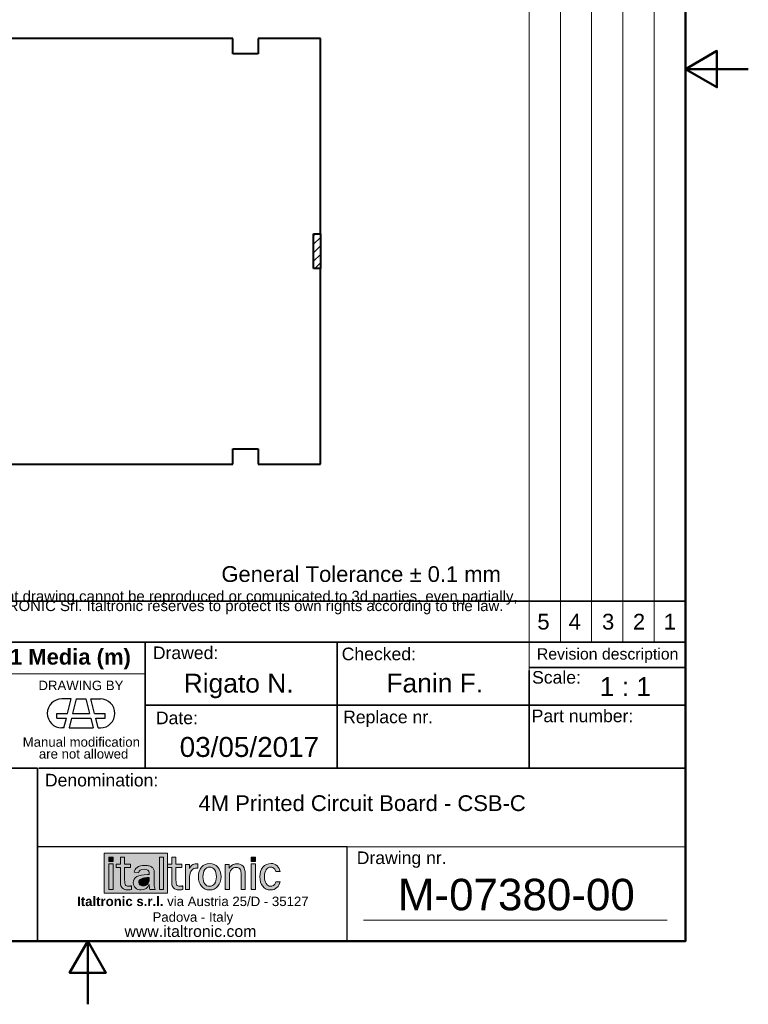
# Model space of a CAD drawing. Header units: millimetres. Extents: x 0 to 210, y 0 to 297.
# Tile 2 of 3: x 94 to 210, y 0 to 156. Entities that reach past the tile are written whole.
import ezdxf
from ezdxf.enums import TextEntityAlignment as Align

# ---------------------------------------------------------------- set-up
doc = ezdxf.new("R2010")
doc.units = ezdxf.units.MM
doc.layers.get('0').update_dxf_attribs({"lineweight": 25})
for name, color, linetype, lineweight in [('AM_0', 7, 'Continuous', 30), ('Bordo_0', 7, 'Continuous', 50), ('Geometria schizzo(ISO)', 7, 'Continuous', 35), ('Livello 1', 7, 'Continuous', 25), ('Simboli(ISO)', 7, 'Continuous', 25), ('Spigoli visibili(ISO)', 7, 'Continuous', 40), ('Tratteggio', 7, 'Continuous', 9)]:
    doc.layers.add(name, color=color, linetype=linetype, lineweight=lineweight)
doc.styles.add('Corrente-ISO', font='arial.ttf')
doc.styles.add('Gruppo1', font='arial.ttf')
doc.styles.get("Standard").update_dxf_attribs({"font": 'arial.ttf'})
doc.styles.add('Stile testo18', font='arial.ttf')
doc.styles.add('Stile testo42', font='arial.ttf')
doc.styles.add('Stile testo43', font='arial.ttf')
doc.styles.add('Stile testo76', font='arial.ttf')
doc.styles.add('Stile testo77', font='arial.ttf')
doc.styles.add('Stile testo92', font='arial.ttf')

# ---------------------------------------------------------------- blocks, each defined once
blk = doc.blocks.new('Bordi Bordo di default')
at = {"layer": 'Bordo_0', "flags": 128}
for points in [[(10, 10), (10, 287), (200, 287), (200, 10), (10, 10)], [(210, 148.5), (200, 148.5), (205, 151.39), (205, 145.61), (200, 148.5)], [(105, 0), (105, 10), (102.11, 5), (107.89, 5), (105, 10)]]:
    blk.add_lwpolyline(points, dxfattribs=at)
blk = doc.blocks.new('Cartigli Italtronic_new')
at = {"layer": 'Tratteggio', "true_color": 0x00aeef}
h = blk.add_hatch(color=140, dxfattribs=at)
edge = h.paths.add_edge_path(flags=0)
edge.add_spline(control_points=[(199.46, 18.16), (199.24, 17.6), (198.81, 17.32), (198.19, 17.32), (197.82, 17.32), (197.52, 17.43), (197.29, 17.65)], knot_values=[2, 2, 2, 2, 3, 3, 3, 4, 4, 4, 4], degree=3, periodic=0)
edge.add_spline(control_points=[(197.29, 17.65), (197.06, 17.87), (196.95, 18.14), (196.95, 18.47), (196.95, 19.33), (197.71, 19.76), (199.22, 19.76), (199.28, 19.76), (199.36, 19.76), (199.46, 19.75)], knot_values=[4, 4, 4, 4, 5, 5, 5, 6, 6, 6, 7, 7, 7, 7], degree=3, periodic=0)
edge.add_line((199.46, 19.75), (199.46, 20.04))
edge.add_spline(control_points=[(199.46, 20.04), (199.46, 20.42), (199.2, 20.62), (198.67, 20.62), (198.15, 20.62), (197.86, 20.42), (197.79, 20.04)], knot_values=[8, 8, 8, 8, 9, 9, 9, 10, 10, 10, 10], degree=3, periodic=0)
edge.add_line((197.79, 20.04), (197.07, 20.14))
edge.add_spline(control_points=[(197.07, 20.14), (197.11, 20.45), (197.27, 20.71), (197.55, 20.91)], knot_values=[11, 11, 11, 11, 12, 12, 12, 12], degree=3, periodic=0)
edge.add_spline(control_points=[(197.55, 20.91), (197.83, 21.11), (198.24, 21.21), (198.78, 21.21), (199.07, 21.21), (199.3, 21.19), (199.49, 21.14)], knot_values=[12, 12, 12, 12, 13, 13, 13, 14, 14, 14, 14], degree=3, periodic=0)
edge.add_spline(control_points=[(199.49, 21.14), (199.67, 21.09), (199.82, 21.01), (199.95, 20.89)], knot_values=[14, 14, 14, 14, 15, 15, 15, 15], degree=3, periodic=0)
edge.add_spline(control_points=[(199.95, 20.89), (200.08, 20.78), (200.16, 20.66), (200.21, 20.52)], knot_values=[15, 15, 15, 15, 16, 16, 16, 16], degree=3, periodic=0)
edge.add_spline(control_points=[(200.21, 20.52), (200.26, 20.39), (200.28, 20.16), (200.28, 19.84)], knot_values=[16, 16, 16, 16, 17, 17, 17, 17], degree=3, periodic=0)
edge.add_line((200.28, 19.84), (200.28, 18.16))
edge.add_spline(control_points=[(200.28, 18.16), (200.28, 17.91), (200.32, 17.66), (200.4, 17.4)], knot_values=[18, 18, 18, 18, 19, 19, 19, 19], degree=3, periodic=0)
edge.add_line((200.4, 17.4), (199.59, 17.4))
edge.add_spline(control_points=[(199.59, 17.4), (199.52, 17.63), (199.48, 17.88), (199.46, 18.16)], knot_values=[1, 1, 1, 1, 2, 2, 2, 2], degree=3, periodic=0)
edge = h.paths.add_edge_path(flags=0)
edge.add_spline(control_points=[(194.93, 18.15), (194.91, 18.3), (194.89, 18.55), (194.89, 18.92)], knot_values=[2, 2, 2, 2, 3, 3, 3, 3], degree=3, periodic=0)
edge.add_line((194.89, 18.92), (194.89, 20.9))
edge.add_line((194.89, 20.9), (194.21, 20.9))
edge.add_line((194.21, 20.9), (194.21, 21.41))
edge.add_line((194.21, 21.41), (194.89, 21.41))
edge.add_line((194.89, 21.41), (194.89, 22.53))
edge.add_line((194.89, 22.53), (195.57, 22.53))
edge.add_line((195.57, 22.53), (195.57, 21.41))
edge.add_line((195.57, 21.41), (196.5, 21.41))
edge.add_line((196.5, 21.41), (196.5, 20.9))
edge.add_line((196.5, 20.9), (195.57, 20.9))
edge.add_line((195.57, 20.9), (195.57, 18.91))
edge.add_spline(control_points=[(195.57, 18.91), (195.57, 18.48), (195.62, 18.2), (195.71, 18.09)], knot_values=[14, 14, 14, 14, 15, 15, 15, 15], degree=3, periodic=0)
edge.add_spline(control_points=[(195.71, 18.09), (195.79, 17.98), (195.94, 17.92), (196.19, 17.92)], knot_values=[15, 15, 15, 15, 16, 16, 16, 16], degree=3, periodic=0)
edge.add_spline(control_points=[(196.19, 17.92), (196.27, 17.92), (196.34, 17.92), (196.4, 17.93)], knot_values=[16, 16, 16, 16, 17, 17, 17, 17], degree=3, periodic=0)
edge.add_spline(control_points=[(196.4, 17.93), (196.46, 17.94), (196.52, 17.95), (196.58, 17.96)], knot_values=[17, 17, 17, 17, 18, 18, 18, 18], degree=3, periodic=0)
edge.add_line((196.58, 17.96), (196.64, 17.98))
edge.add_line((196.64, 17.98), (196.64, 17.4))
edge.add_line((196.64, 17.4), (196.6, 17.39))
edge.add_spline(control_points=[(196.6, 17.39), (196.52, 17.37), (196.43, 17.35), (196.35, 17.34)], knot_values=[21, 21, 21, 21, 22, 22, 22, 22], degree=3, periodic=0)
edge.add_spline(control_points=[(196.35, 17.34), (196.27, 17.33), (196.19, 17.32), (196.11, 17.32), (195.86, 17.32), (195.66, 17.36), (195.49, 17.44)], knot_values=[22, 22, 22, 22, 23, 23, 23, 24, 24, 24, 24], degree=3, periodic=0)
edge.add_spline(control_points=[(195.49, 17.44), (195.32, 17.52), (195.17, 17.64), (195.06, 17.81)], knot_values=[0, 0, 0, 0, 1, 1, 1, 1], degree=3, periodic=0)
edge.add_spline(control_points=[(195.06, 17.81), (195, 17.9), (194.96, 18.01), (194.93, 18.15)], knot_values=[1, 1, 1, 1, 2, 2, 2, 2], degree=3, periodic=0)
h.paths.add_polyline_path([(201.77, 17.39), (201.09, 17.39), (201.09, 22.52), (201.77, 22.52)], flags=0)
h.paths.add_polyline_path([(193.04, 21.45), (193.73, 21.45), (193.73, 17.39), (193.04, 17.39)], flags=0)
h.paths.add_polyline_path([(193.04, 22.53), (193.73, 22.53), (193.73, 21.85), (193.04, 21.85)], flags=0)
h.paths.add_polyline_path([(192.34, 23.15), (202.37, 23.15), (202.37, 16.79), (192.34, 16.79)])
at = {"layer": 'Tratteggio'}
for color, points in [(7, [(193.04, 22.53), (193.73, 22.53), (193.73, 21.85), (193.04, 21.85)]), (7, [(201.09, 17.39), (201.77, 17.39), (201.77, 22.52), (201.09, 22.52)]), (256, [(215.69, 21.85), (216.38, 21.85), (216.38, 22.53), (215.69, 22.53)]), (7, [(193.04, 21.45), (193.73, 21.45), (193.73, 17.39), (193.04, 17.39)]), (256, [(215.69, 17.39), (216.38, 17.39), (216.38, 21.45), (215.69, 21.45)])]:
    blk.add_hatch(color=color, dxfattribs=at).paths.add_polyline_path(points)
h = blk.add_hatch(color=7, dxfattribs=at)
edge = h.paths.add_edge_path()
edge.add_spline(control_points=[(194.93, 18.15), (194.91, 18.3), (194.89, 18.55), (194.89, 18.92)], knot_values=[2, 2, 2, 2, 3, 3, 3, 3], degree=3, periodic=0)
edge.add_line((194.89, 18.92), (194.89, 20.9))
edge.add_line((194.89, 20.9), (194.21, 20.9))
edge.add_line((194.21, 20.9), (194.21, 21.41))
edge.add_line((194.21, 21.41), (194.89, 21.41))
edge.add_line((194.89, 21.41), (194.89, 22.53))
edge.add_line((194.89, 22.53), (195.57, 22.53))
edge.add_line((195.57, 22.53), (195.57, 21.41))
edge.add_line((195.57, 21.41), (196.5, 21.41))
edge.add_line((196.5, 21.41), (196.5, 20.9))
edge.add_line((196.5, 20.9), (195.57, 20.9))
edge.add_line((195.57, 20.9), (195.57, 18.91))
edge.add_spline(control_points=[(195.57, 18.91), (195.57, 18.48), (195.62, 18.2), (195.71, 18.09)], knot_values=[14, 14, 14, 14, 15, 15, 15, 15], degree=3, periodic=0)
edge.add_spline(control_points=[(195.71, 18.09), (195.79, 17.98), (195.94, 17.92), (196.19, 17.92)], knot_values=[15, 15, 15, 15, 16, 16, 16, 16], degree=3, periodic=0)
edge.add_spline(control_points=[(196.19, 17.92), (196.27, 17.92), (196.34, 17.92), (196.4, 17.93)], knot_values=[16, 16, 16, 16, 17, 17, 17, 17], degree=3, periodic=0)
edge.add_spline(control_points=[(196.4, 17.93), (196.46, 17.94), (196.52, 17.95), (196.58, 17.96)], knot_values=[17, 17, 17, 17, 18, 18, 18, 18], degree=3, periodic=0)
edge.add_line((196.58, 17.96), (196.64, 17.98))
edge.add_line((196.64, 17.98), (196.64, 17.4))
edge.add_line((196.64, 17.4), (196.6, 17.39))
edge.add_spline(control_points=[(196.6, 17.39), (196.52, 17.37), (196.43, 17.35), (196.35, 17.34)], knot_values=[21, 21, 21, 21, 22, 22, 22, 22], degree=3, periodic=0)
edge.add_spline(control_points=[(196.35, 17.34), (196.27, 17.33), (196.19, 17.32), (196.11, 17.32), (195.86, 17.32), (195.66, 17.36), (195.49, 17.44)], knot_values=[22, 22, 22, 22, 23, 23, 23, 24, 24, 24, 24], degree=3, periodic=0)
edge.add_spline(control_points=[(195.49, 17.44), (195.32, 17.52), (195.17, 17.64), (195.06, 17.81)], knot_values=[0, 0, 0, 0, 1, 1, 1, 1], degree=3, periodic=0)
edge.add_spline(control_points=[(195.06, 17.81), (195, 17.9), (194.96, 18.01), (194.93, 18.15)], knot_values=[1, 1, 1, 1, 2, 2, 2, 2], degree=3, periodic=0)
h = blk.add_hatch(color=256, dxfattribs=at)
edge = h.paths.add_edge_path()
edge.add_spline(control_points=[(203.09, 18.15), (203.06, 18.3), (203.05, 18.55), (203.05, 18.92)], knot_values=[2, 2, 2, 2, 3, 3, 3, 3], degree=3, periodic=0)
edge.add_line((203.05, 18.92), (203.05, 20.9))
edge.add_line((203.05, 20.9), (202.37, 20.9))
edge.add_line((202.37, 20.9), (202.37, 21.41))
edge.add_line((202.37, 21.41), (203.05, 21.41))
edge.add_line((203.05, 21.41), (203.05, 22.53))
edge.add_line((203.05, 22.53), (203.73, 22.53))
edge.add_line((203.73, 22.53), (203.73, 21.41))
edge.add_line((203.73, 21.41), (204.66, 21.41))
edge.add_line((204.66, 21.41), (204.66, 20.9))
edge.add_line((204.66, 20.9), (203.73, 20.9))
edge.add_line((203.73, 20.9), (203.73, 18.91))
edge.add_spline(control_points=[(203.73, 18.91), (203.73, 18.48), (203.78, 18.2), (203.86, 18.09)], knot_values=[14, 14, 14, 14, 15, 15, 15, 15], degree=3, periodic=0)
edge.add_spline(control_points=[(203.86, 18.09), (203.95, 17.98), (204.1, 17.92), (204.35, 17.92)], knot_values=[15, 15, 15, 15, 16, 16, 16, 16], degree=3, periodic=0)
edge.add_spline(control_points=[(204.35, 17.92), (204.43, 17.92), (204.5, 17.92), (204.56, 17.93)], knot_values=[16, 16, 16, 16, 17, 17, 17, 17], degree=3, periodic=0)
edge.add_spline(control_points=[(204.56, 17.93), (204.62, 17.94), (204.68, 17.95), (204.74, 17.96)], knot_values=[17, 17, 17, 17, 18, 18, 18, 18], degree=3, periodic=0)
edge.add_line((204.74, 17.96), (204.8, 17.98))
edge.add_line((204.8, 17.98), (204.8, 17.4))
edge.add_line((204.8, 17.4), (204.76, 17.39))
edge.add_spline(control_points=[(204.76, 17.39), (204.67, 17.37), (204.59, 17.35), (204.51, 17.34)], knot_values=[21, 21, 21, 21, 22, 22, 22, 22], degree=3, periodic=0)
edge.add_spline(control_points=[(204.51, 17.34), (204.42, 17.33), (204.34, 17.32), (204.26, 17.32), (204.02, 17.32), (203.81, 17.36), (203.64, 17.44)], knot_values=[22, 22, 22, 22, 23, 23, 23, 24, 24, 24, 24], degree=3, periodic=0)
edge.add_spline(control_points=[(203.64, 17.44), (203.47, 17.52), (203.33, 17.64), (203.22, 17.81)], knot_values=[0, 0, 0, 0, 1, 1, 1, 1], degree=3, periodic=0)
edge.add_spline(control_points=[(203.22, 17.81), (203.16, 17.9), (203.11, 18.01), (203.09, 18.15)], knot_values=[1, 1, 1, 1, 2, 2, 2, 2], degree=3, periodic=0)
h = blk.add_hatch(color=7, dxfattribs=at)
edge = h.paths.add_edge_path(flags=0)
edge.add_spline(control_points=[(197.99, 18.12), (197.88, 18.23), (197.82, 18.37), (197.82, 18.52), (197.82, 19.04), (198.37, 19.3), (199.46, 19.3)], knot_values=[-2, -2, -2, -2, -1, -1, -1, 0, 0, 0, 0], degree=3, periodic=0)
edge.add_line((199.46, 19.3), (199.46, 18.96))
edge.add_spline(control_points=[(199.46, 18.96), (199.46, 18.7), (199.38, 18.47), (199.21, 18.26)], knot_values=[-5, -5, -5, -5, -4, -4, -4, -4], degree=3, periodic=0)
edge.add_spline(control_points=[(199.21, 18.26), (199.05, 18.06), (198.81, 17.96), (198.48, 17.96), (198.26, 17.96), (198.1, 18.02), (197.99, 18.12)], knot_values=[-4, -4, -4, -4, -3, -3, -3, -2, -2, -2, -2], degree=3, periodic=0)
edge = h.paths.add_edge_path()
edge.add_spline(control_points=[(199.46, 18.16), (199.24, 17.6), (198.81, 17.32), (198.19, 17.32), (197.82, 17.32), (197.52, 17.43), (197.29, 17.65)], knot_values=[2, 2, 2, 2, 3, 3, 3, 4, 4, 4, 4], degree=3, periodic=0)
edge.add_spline(control_points=[(197.29, 17.65), (197.06, 17.87), (196.95, 18.14), (196.95, 18.47), (196.95, 19.33), (197.71, 19.76), (199.22, 19.76), (199.28, 19.76), (199.36, 19.76), (199.46, 19.75)], knot_values=[4, 4, 4, 4, 5, 5, 5, 6, 6, 6, 7, 7, 7, 7], degree=3, periodic=0)
edge.add_line((199.46, 19.75), (199.46, 20.04))
edge.add_spline(control_points=[(199.46, 20.04), (199.46, 20.42), (199.2, 20.62), (198.67, 20.62), (198.15, 20.62), (197.86, 20.42), (197.79, 20.04)], knot_values=[8, 8, 8, 8, 9, 9, 9, 10, 10, 10, 10], degree=3, periodic=0)
edge.add_line((197.79, 20.04), (197.07, 20.14))
edge.add_spline(control_points=[(197.07, 20.14), (197.11, 20.45), (197.27, 20.71), (197.55, 20.91)], knot_values=[11, 11, 11, 11, 12, 12, 12, 12], degree=3, periodic=0)
edge.add_spline(control_points=[(197.55, 20.91), (197.83, 21.11), (198.24, 21.21), (198.78, 21.21), (199.07, 21.21), (199.3, 21.19), (199.49, 21.14)], knot_values=[12, 12, 12, 12, 13, 13, 13, 14, 14, 14, 14], degree=3, periodic=0)
edge.add_spline(control_points=[(199.49, 21.14), (199.67, 21.09), (199.82, 21.01), (199.95, 20.89)], knot_values=[14, 14, 14, 14, 15, 15, 15, 15], degree=3, periodic=0)
edge.add_spline(control_points=[(199.95, 20.89), (200.08, 20.78), (200.16, 20.66), (200.21, 20.52)], knot_values=[15, 15, 15, 15, 16, 16, 16, 16], degree=3, periodic=0)
edge.add_spline(control_points=[(200.21, 20.52), (200.26, 20.39), (200.28, 20.16), (200.28, 19.84)], knot_values=[16, 16, 16, 16, 17, 17, 17, 17], degree=3, periodic=0)
edge.add_line((200.28, 19.84), (200.28, 18.16))
edge.add_spline(control_points=[(200.28, 18.16), (200.28, 17.91), (200.32, 17.66), (200.4, 17.4)], knot_values=[18, 18, 18, 18, 19, 19, 19, 19], degree=3, periodic=0)
edge.add_line((200.4, 17.4), (199.59, 17.4))
edge.add_spline(control_points=[(199.59, 17.4), (199.52, 17.63), (199.48, 17.88), (199.46, 18.16)], knot_values=[1, 1, 1, 1, 2, 2, 2, 2], degree=3, periodic=0)
h = blk.add_hatch(color=256, dxfattribs=at)
edge = h.paths.add_edge_path()
edge.add_line((205.22, 17.4), (205.9, 17.4))
edge.add_line((205.9, 17.4), (205.9, 19.4))
edge.add_spline(control_points=[(205.9, 19.4), (205.9, 19.84), (206.01, 20.18), (206.22, 20.43)], knot_values=[17, 17, 17, 17, 18, 18, 18, 18], degree=3, periodic=0)
edge.add_spline(control_points=[(206.22, 20.43), (206.43, 20.68), (206.71, 20.8), (207.08, 20.8)], knot_values=[16, 16, 16, 16, 17, 17, 17, 17], degree=3, periodic=0)
edge.add_line((207.08, 20.8), (207.22, 20.8))
edge.add_line((207.22, 20.8), (207.22, 21.48))
edge.add_line((207.22, 21.48), (207.17, 21.48))
edge.add_spline(control_points=[(207.17, 21.48), (207.17, 21.48), (207.17, 21.48), (207.16, 21.48)], knot_values=[11, 11, 11, 11, 12, 12, 12, 12], degree=3, periodic=0)
edge.add_spline(control_points=[(207.16, 21.48), (207.07, 21.49), (207.01, 21.49), (206.96, 21.49)], knot_values=[10, 10, 10, 10, 11, 11, 11, 11], degree=3, periodic=0)
edge.add_spline(control_points=[(206.96, 21.49), (206.68, 21.49), (206.44, 21.41), (206.25, 21.24)], knot_values=[9, 9, 9, 9, 10, 10, 10, 10], degree=3, periodic=0)
edge.add_spline(control_points=[(206.25, 21.24), (206.1, 21.11), (205.97, 20.93), (205.87, 20.71)], knot_values=[8, 8, 8, 8, 9, 9, 9, 9], degree=3, periodic=0)
edge.add_line((205.87, 20.71), (205.87, 21.38))
edge.add_line((205.87, 21.38), (205.22, 21.38))
edge.add_line((205.22, 21.38), (205.22, 17.4))
h = blk.add_hatch(color=256, dxfattribs=at)
edge = h.paths.add_edge_path(flags=0)
edge.add_spline(control_points=[(209.86, 18.31), (210.06, 18.58), (210.16, 18.95), (210.16, 19.42), (210.16, 19.9), (210.06, 20.27), (209.87, 20.54), (209.67, 20.81), (209.41, 20.94), (209.08, 20.94), (208.75, 20.94), (208.49, 20.81), (208.3, 20.54), (208.11, 20.27), (208.01, 19.9), (208.01, 19.42), (208.01, 18.94), (208.11, 18.57), (208.31, 18.3), (208.5, 18.03), (208.75, 17.9), (209.08, 17.9), (209.41, 17.9), (209.67, 18.04), (209.86, 18.31)], knot_values=[0, 0, 0, 0, 1, 1, 1, 2, 2, 2, 3, 3, 3, 4, 4, 4, 5, 5, 5, 6, 6, 6, 7, 7, 7, 8, 8, 8, 8], degree=3, periodic=0)
edge = h.paths.add_edge_path()
edge.add_spline(control_points=[(207.78, 20.94), (207.45, 20.56), (207.29, 20.05), (207.29, 19.42)], knot_values=[2, 2, 2, 2, 3, 3, 3, 3], degree=3, periodic=0)
edge.add_spline(control_points=[(207.29, 19.42), (207.29, 18.8), (207.45, 18.29), (207.78, 17.9)], knot_values=[3, 3, 3, 3, 4, 4, 4, 4], degree=3, periodic=0)
edge.add_spline(control_points=[(207.78, 17.9), (208.11, 17.52), (208.55, 17.32), (209.08, 17.32)], knot_values=[4, 4, 4, 4, 5, 5, 5, 5], degree=3, periodic=0)
edge.add_line((209.08, 17.32), (209.09, 17.32))
edge.add_spline(control_points=[(209.09, 17.32), (209.62, 17.32), (210.06, 17.52), (210.4, 17.9)], knot_values=[6, 6, 6, 6, 7, 7, 7, 7], degree=3, periodic=0)
edge.add_spline(control_points=[(210.4, 17.9), (210.73, 18.29), (210.89, 18.8), (210.89, 19.42)], knot_values=[7, 7, 7, 7, 8, 8, 8, 8], degree=3, periodic=0)
edge.add_spline(control_points=[(210.89, 19.42), (210.89, 20.05), (210.73, 20.56), (210.4, 20.94)], knot_values=[8, 8, 8, 8, 9, 9, 9, 9], degree=3, periodic=0)
edge.add_spline(control_points=[(210.4, 20.94), (210.07, 21.33), (209.62, 21.52), (209.08, 21.52)], knot_values=[0, 0, 0, 0, 1, 1, 1, 1], degree=3, periodic=0)
edge.add_spline(control_points=[(209.08, 21.52), (208.55, 21.52), (208.11, 21.32), (207.78, 20.94)], knot_values=[1, 1, 1, 1, 2, 2, 2, 2], degree=3, periodic=0)
h = blk.add_hatch(color=256, dxfattribs=at)
edge = h.paths.add_edge_path()
edge.add_line((214.07, 19.96), (214.07, 17.4))
edge.add_line((214.07, 17.4), (214.73, 17.4))
edge.add_line((214.73, 17.4), (214.73, 19.91))
edge.add_spline(control_points=[(214.73, 19.91), (214.73, 20.42), (214.62, 20.81), (214.4, 21.08)], knot_values=[18, 18, 18, 18, 19, 19, 19, 19], degree=3, periodic=0)
edge.add_spline(control_points=[(214.4, 21.08), (214.17, 21.35), (213.84, 21.49), (213.42, 21.49)], knot_values=[17, 17, 17, 17, 18, 18, 18, 18], degree=3, periodic=0)
edge.add_spline(control_points=[(213.42, 21.49), (213.14, 21.49), (212.89, 21.42), (212.68, 21.28)], knot_values=[16, 16, 16, 16, 17, 17, 17, 17], degree=3, periodic=0)
edge.add_spline(control_points=[(212.68, 21.28), (212.5, 21.16), (212.34, 21), (212.2, 20.78)], knot_values=[15, 15, 15, 15, 16, 16, 16, 16], degree=3, periodic=0)
edge.add_line((212.2, 20.78), (212.2, 21.38))
edge.add_line((212.2, 21.38), (211.57, 21.38))
edge.add_line((211.57, 21.38), (211.57, 17.4))
edge.add_line((211.57, 17.4), (212.24, 17.4))
edge.add_line((212.24, 17.4), (212.24, 19.6))
edge.add_spline(control_points=[(212.24, 19.6), (212.24, 19.98), (212.34, 20.29), (212.55, 20.54)], knot_values=[4, 4, 4, 4, 5, 5, 5, 5], degree=3, periodic=0)
edge.add_spline(control_points=[(212.55, 20.54), (212.76, 20.79), (213.01, 20.91), (213.32, 20.91)], knot_values=[3, 3, 3, 3, 4, 4, 4, 4], degree=3, periodic=0)
edge.add_spline(control_points=[(213.32, 20.91), (213.56, 20.91), (213.74, 20.83), (213.87, 20.66)], knot_values=[2, 2, 2, 2, 3, 3, 3, 3], degree=3, periodic=0)
edge.add_spline(control_points=[(213.87, 20.66), (214.01, 20.5), (214.07, 20.27), (214.07, 19.96)], knot_values=[1, 1, 1, 1, 2, 2, 2, 2], degree=3, periodic=0)
h = blk.add_hatch(color=256, dxfattribs=at)
edge = h.paths.add_edge_path()
edge.add_spline(control_points=[(219.36, 18.15), (219.2, 18), (219.01, 17.92), (218.78, 17.92)], knot_values=[1, 1, 1, 1, 2, 2, 2, 2], degree=3, periodic=0)
edge.add_spline(control_points=[(218.78, 17.92), (218.48, 17.92), (218.25, 18.05), (218.06, 18.32)], knot_values=[2, 2, 2, 2, 3, 3, 3, 3], degree=3, periodic=0)
edge.add_spline(control_points=[(218.06, 18.32), (217.88, 18.59), (217.78, 18.95), (217.78, 19.42), (217.78, 19.89), (217.88, 20.26), (218.07, 20.53)], knot_values=[3, 3, 3, 3, 4, 4, 4, 5, 5, 5, 5], degree=3, periodic=0)
edge.add_spline(control_points=[(218.07, 20.53), (218.26, 20.81), (218.5, 20.94), (218.8, 20.94)], knot_values=[5, 5, 5, 5, 6, 6, 6, 6], degree=3, periodic=0)
edge.add_spline(control_points=[(218.8, 20.94), (219.02, 20.94), (219.21, 20.86), (219.37, 20.69)], knot_values=[6, 6, 6, 6, 7, 7, 7, 7], degree=3, periodic=0)
edge.add_spline(control_points=[(219.37, 20.69), (219.48, 20.57), (219.56, 20.42), (219.61, 20.24)], knot_values=[7, 7, 7, 7, 8, 8, 8, 8], degree=3, periodic=0)
edge.add_line((219.61, 20.24), (220.28, 20.24))
edge.add_spline(control_points=[(220.28, 20.24), (220.2, 20.61), (220.05, 20.91), (219.83, 21.14)], knot_values=[9, 9, 9, 9, 10, 10, 10, 10], degree=3, periodic=0)
edge.add_spline(control_points=[(219.83, 21.14), (219.57, 21.39), (219.24, 21.52), (218.85, 21.52)], knot_values=[10, 10, 10, 10, 11, 11, 11, 11], degree=3, periodic=0)
edge.add_spline(control_points=[(218.85, 21.52), (218.32, 21.52), (217.88, 21.32), (217.55, 20.94)], knot_values=[11, 11, 11, 11, 12, 12, 12, 12], degree=3, periodic=0)
edge.add_spline(control_points=[(217.55, 20.94), (217.22, 20.56), (217.06, 20.05), (217.06, 19.42)], knot_values=[12, 12, 12, 12, 13, 13, 13, 13], degree=3, periodic=0)
edge.add_spline(control_points=[(217.06, 19.42), (217.06, 18.79), (217.21, 18.28), (217.52, 17.9)], knot_values=[13, 13, 13, 13, 14, 14, 14, 14], degree=3, periodic=0)
edge.add_spline(control_points=[(217.52, 17.9), (217.83, 17.52), (218.25, 17.32), (218.76, 17.32)], knot_values=[14, 14, 14, 14, 15, 15, 15, 15], degree=3, periodic=0)
edge.add_line((218.76, 17.32), (218.76, 17.32))
edge.add_spline(control_points=[(218.76, 17.32), (219.17, 17.32), (219.51, 17.45), (219.78, 17.69)], knot_values=[16, 16, 16, 16, 17, 17, 17, 17], degree=3, periodic=0)
edge.add_spline(control_points=[(219.78, 17.69), (220.03, 17.91), (220.19, 18.22), (220.28, 18.6)], knot_values=[17, 17, 17, 17, 18, 18, 18, 18], degree=3, periodic=0)
edge.add_line((220.28, 18.6), (219.62, 18.6))
edge.add_spline(control_points=[(219.62, 18.6), (219.56, 18.42), (219.47, 18.27), (219.36, 18.15)], knot_values=[0, 0, 0, 0, 1, 1, 1, 1], degree=3, periodic=0)
at = {"layer": 'Tratteggio', "true_color": 0x00aeef}
h = blk.add_hatch(color=140, dxfattribs=at)
edge = h.paths.add_edge_path()
edge.add_spline(control_points=[(197.99, 18.12), (198.1, 18.02), (198.26, 17.96), (198.48, 17.96), (198.81, 17.96), (199.05, 18.06), (199.21, 18.26)], knot_values=[2, 2, 2, 2, 3, 3, 3, 4, 4, 4, 4], degree=3, periodic=0)
edge.add_spline(control_points=[(199.21, 18.26), (199.38, 18.47), (199.46, 18.7), (199.46, 18.96)], knot_values=[4, 4, 4, 4, 5, 5, 5, 5], degree=3, periodic=0)
edge.add_line((199.46, 18.96), (199.46, 19.3))
edge.add_spline(control_points=[(199.46, 19.3), (198.37, 19.3), (197.82, 19.04), (197.82, 18.52), (197.82, 18.37), (197.88, 18.23), (197.99, 18.12)], knot_values=[0, 0, 0, 0, 1, 1, 1, 2, 2, 2, 2], degree=3, periodic=0)
for p, q in [((181.7, 9.16), (181.7, 24.16)), ((230.94, 24.16), (181.7, 24.16)), ((230.94, 9.16), (230.94, 24.16)), ((181.7, 9.16), (230.94, 9.16))]:
    blk.add_line(p, q)
at = {"layer": 'AM_0', "lineweight": 15}
for p, q in [((259.86, 57.39), (259.86, 286.16)), ((264.83, 56.66), (264.83, 286.16)), ((269.8, 56.66), (269.8, 286.16)), ((274.76, 56.66), (274.76, 286.16)), ((279.73, 56.66), (279.73, 286.16)), ((284.7, 286.16), (284.7, 9.16)), ((259.86, 52.16), (259.86, 65.96)), ((181.7, 24.16), (284.7, 24.16)), ((230.95, 9.16), (230.95, 24.16)), ((233.55, 12.53), (281.8, 12.53)), ((284.6, 9.16), (135.2, 9.16))]:
    blk.add_line(p, q, dxfattribs=at)
at = {"layer": 'AM_0', "linetype": 'Continuous', "lineweight": 30}
for p, q in [((187.09, 47.66), (185.57, 47.66)), ((186.51, 45.36), (187.09, 47.66)), ((187.88, 47.66), (187.3, 45.36)), ((187.88, 47.66), (189.41, 47.66)), ((189.41, 47.66), (189.99, 45.36)), ((190.21, 47.66), (191.72, 47.66)), ((190.78, 45.36), (190.21, 47.66)), ((184.81, 45.36), (186.51, 45.36)), ((184.81, 44.59), (184.81, 45.36)), ((187.3, 45.36), (189.99, 45.36)), ((190.78, 45.36), (192.49, 45.36)), ((192.49, 44.59), (192.49, 45.36)), ((184.81, 44.59), (186.32, 44.59)), ((185.93, 43.06), (186.32, 44.59)), ((187.11, 44.59), (186.73, 43.06)), ((187.11, 44.59), (190.18, 44.59)), ((190.18, 44.59), (190.57, 43.06)), ((191.36, 43.06), (190.97, 44.59)), ((190.97, 44.59), (192.49, 44.59)), ((185.93, 43.06), (185.57, 43.06)), ((186.73, 43.06), (190.57, 43.06)), ((191.36, 43.06), (191.72, 43.06))]:
    blk.add_line(p, q, dxfattribs=at)
for centre, start, end in [((185.57, 45.36), 90, 270), ((191.72, 45.36), 270, 90)]:
    blk.add_arc(centre, 2.3, start, end, dxfattribs=at)
at = {"layer": 'Geometria schizzo(ISO)'}
for p, q in [((135.2, 63.16), (259.86, 63.16)), ((259.86, 63.16), (284.7, 63.16)), ((198.86, 56.66), (135.2, 56.66)), ((198.86, 51.66), (198.86, 56.66)), ((198.86, 56.66), (259.86, 56.66)), ((229.36, 56.66), (229.36, 46.66)), ((259.86, 56.66), (284.7, 56.66)), ((198.86, 51.66), (198.86, 36.66)), ((259.86, 52.66), (284.7, 52.66)), ((259.86, 52.16), (259.86, 45.66)), ((198.86, 46.66), (284.7, 46.66)), ((229.36, 46.66), (229.36, 36.66)), ((259.86, 45.66), (259.86, 36.66)), ((166.7, 36.66), (181.7, 36.66)), ((181.7, 36.66), (181.7, 9.16)), ((181.95, 36.66), (284.7, 36.66))]:
    blk.add_line(p, q, dxfattribs=at)
at = {"layer": 'Geometria schizzo(ISO)', "lineweight": 15}
blk.add_line((135.2, 51.66), (198.86, 51.66), dxfattribs=at)
at = {"layer": 'Livello 1', "lineweight": 5}
for p, q in [((192.34, 16.79), (192.34, 23.15)), ((192.34, 23.15), (202.37, 23.15)), ((193.04, 21.85), (193.04, 22.53)), ((193.04, 22.53), (193.73, 22.53)), ((193.73, 22.53), (193.73, 21.85)), ((194.89, 21.41), (194.89, 22.53)), ((194.89, 22.53), (195.57, 22.53)), ((195.57, 22.53), (195.57, 21.41)), ((201.09, 17.39), (201.09, 22.52)), ((201.09, 22.52), (201.77, 22.52)), ((201.77, 22.52), (201.77, 17.39)), ((202.37, 23.15), (202.37, 16.79)), ((203.05, 21.41), (203.05, 22.53)), ((203.05, 22.53), (203.73, 22.53)), ((203.73, 22.53), (203.73, 21.41)), ((215.69, 21.85), (215.69, 22.53)), ((215.69, 22.53), (216.38, 22.53)), ((215.74, 21.85), (215.74, 21.9)), ((215.74, 21.9), (215.79, 21.9)), ((215.79, 21.9), (215.74, 21.9)), ((215.74, 21.9), (215.74, 21.85)), ((216.38, 22.53), (216.38, 21.85)), ((193.09, 21.85), (193.04, 21.85)), ((193.04, 17.39), (193.04, 21.45)), ((193.04, 21.45), (193.73, 21.45)), ((193.73, 21.85), (193.09, 21.85)), ((193.73, 21.45), (193.73, 17.39)), ((194.21, 20.9), (194.21, 21.41)), ((194.21, 21.41), (194.89, 21.41)), ((194.89, 20.9), (194.21, 20.9)), ((194.89, 18.92), (194.89, 20.9)), ((195.57, 21.41), (196.5, 21.41)), ((196.5, 20.9), (195.57, 20.9)), ((195.57, 20.9), (195.57, 18.91)), ((196.5, 21.41), (196.5, 20.9)), ((202.37, 20.9), (202.37, 21.41)), ((202.37, 21.41), (203.05, 21.41)), ((203.05, 20.9), (202.37, 20.9)), ((203.05, 18.92), (203.05, 20.9)), ((203.73, 21.41), (204.66, 21.41)), ((204.66, 20.9), (203.73, 20.9)), ((203.73, 20.9), (203.73, 18.91)), ((204.66, 21.41), (204.66, 20.9)), ((205.22, 17.4), (205.22, 21.38)), ((205.22, 21.38), (205.87, 21.38)), ((205.87, 21.38), (205.87, 20.71)), ((207.17, 20.8), (207.08, 20.8)), ((207.17, 21.48), (207.22, 21.48)), ((207.22, 20.8), (207.17, 20.8)), ((207.22, 21.48), (207.22, 20.8)), ((211.57, 17.4), (211.57, 21.38)), ((211.57, 21.38), (212.2, 21.38)), ((212.2, 21.38), (212.2, 20.78)), ((215.74, 21.85), (215.69, 21.85)), ((215.69, 17.39), (215.69, 21.45)), ((215.69, 21.45), (216.38, 21.45)), ((216.38, 21.85), (215.74, 21.85)), ((216.38, 21.45), (216.38, 17.39)), ((197.79, 20.04), (197.07, 20.14)), ((199.46, 19.75), (199.46, 20.04)), ((199.46, 18.96), (199.46, 19.3)), ((200.28, 19.84), (200.28, 18.16)), ((205.9, 19.4), (205.9, 17.4)), ((212.24, 19.6), (212.24, 17.4)), ((214.07, 17.4), (214.07, 19.96)), ((214.73, 19.91), (214.73, 17.4)), ((219.61, 20.24), (220.28, 20.24)), ((193.09, 17.39), (193.04, 17.39)), ((193.73, 17.39), (193.09, 17.39)), ((196.58, 17.96), (196.64, 17.98)), ((196.64, 17.4), (196.6, 17.39)), ((196.64, 17.98), (196.64, 17.4)), ((200.4, 17.4), (199.59, 17.4)), ((201.14, 17.39), (201.09, 17.39)), ((201.14, 17.39), (201.14, 17.45)), ((201.14, 17.45), (201.18, 17.45)), ((201.18, 17.45), (201.14, 17.45)), ((201.14, 17.45), (201.14, 17.39)), ((201.77, 17.39), (201.14, 17.39)), ((204.74, 17.96), (204.8, 17.98)), ((204.8, 17.4), (204.76, 17.39)), ((204.8, 17.98), (204.8, 17.4)), ((205.26, 17.4), (205.22, 17.4)), ((205.26, 17.4), (205.26, 17.45)), ((205.26, 17.45), (205.31, 17.45)), ((205.31, 17.45), (205.26, 17.45)), ((205.26, 17.45), (205.26, 17.4)), ((205.9, 17.4), (205.26, 17.4)), ((209.08, 17.32), (209.09, 17.32)), ((211.62, 17.4), (211.57, 17.4)), ((211.62, 17.4), (211.62, 17.45)), ((211.62, 17.45), (211.67, 17.45)), ((211.67, 17.45), (211.62, 17.45)), ((211.62, 17.45), (211.62, 17.4)), ((212.24, 17.4), (211.62, 17.4)), ((214.73, 17.4), (214.07, 17.4)), ((215.74, 17.39), (215.69, 17.39)), ((215.74, 17.39), (215.74, 17.44)), ((215.74, 17.44), (215.79, 17.44)), ((215.79, 17.44), (215.74, 17.44)), ((215.74, 17.44), (215.74, 17.39)), ((216.38, 17.39), (215.74, 17.39)), ((218.76, 17.32), (218.76, 17.32)), ((220.28, 18.6), (219.62, 18.6)), ((202.37, 16.79), (192.34, 16.79))]:
    blk.add_line(p, q, dxfattribs=at)
for points in [[(197.07, 20.14), (197.11, 20.45), (197.27, 20.71), (197.55, 20.91)], [(199.49, 21.14), (199.67, 21.09), (199.82, 21.01), (199.95, 20.89)], [(199.95, 20.89), (200.08, 20.78), (200.16, 20.66), (200.21, 20.52)], [(200.21, 20.52), (200.26, 20.39), (200.28, 20.16), (200.28, 19.84)], [(205.87, 20.71), (205.97, 20.93), (206.1, 21.11), (206.25, 21.24)], [(206.22, 20.43), (206.01, 20.18), (205.9, 19.84), (205.9, 19.4)], [(207.08, 20.8), (206.71, 20.8), (206.43, 20.68), (206.22, 20.43)], [(206.25, 21.24), (206.44, 21.41), (206.68, 21.49), (206.96, 21.49)], [(206.96, 21.49), (207.01, 21.49), (207.07, 21.49), (207.16, 21.48)], [(207.16, 21.48), (207.17, 21.48), (207.17, 21.48), (207.17, 21.48)], [(207.78, 20.94), (207.45, 20.56), (207.29, 20.05), (207.29, 19.42)], [(209.08, 21.52), (208.55, 21.52), (208.11, 21.32), (207.78, 20.94)], [(210.4, 20.94), (210.07, 21.33), (209.62, 21.52), (209.08, 21.52)], [(210.89, 19.42), (210.89, 20.05), (210.73, 20.56), (210.4, 20.94)], [(212.2, 20.78), (212.34, 21), (212.5, 21.16), (212.68, 21.28)], [(212.55, 20.54), (212.34, 20.29), (212.24, 19.98), (212.24, 19.6)], [(213.32, 20.91), (213.01, 20.91), (212.76, 20.79), (212.55, 20.54)], [(212.68, 21.28), (212.89, 21.42), (213.14, 21.49), (213.42, 21.49)], [(213.87, 20.66), (213.74, 20.83), (213.56, 20.91), (213.32, 20.91)], [(213.42, 21.49), (213.84, 21.49), (214.17, 21.35), (214.4, 21.08)], [(214.07, 19.96), (214.07, 20.27), (214.01, 20.5), (213.87, 20.66)], [(214.4, 21.08), (214.62, 20.81), (214.73, 20.42), (214.73, 19.91)], [(217.55, 20.94), (217.22, 20.56), (217.06, 20.05), (217.06, 19.42)], [(218.85, 21.52), (218.32, 21.52), (217.88, 21.32), (217.55, 20.94)], [(218.07, 20.53), (218.26, 20.81), (218.5, 20.94), (218.8, 20.94)], [(218.8, 20.94), (219.02, 20.94), (219.21, 20.86), (219.37, 20.69)], [(219.83, 21.14), (219.57, 21.39), (219.24, 21.52), (218.85, 21.52)], [(219.37, 20.69), (219.48, 20.57), (219.56, 20.42), (219.61, 20.24)], [(220.28, 20.24), (220.2, 20.61), (220.05, 20.91), (219.83, 21.14)], [(194.93, 18.15), (194.91, 18.3), (194.89, 18.55), (194.89, 18.92)], [(195.57, 18.91), (195.57, 18.48), (195.62, 18.2), (195.71, 18.09)], [(199.21, 18.26), (199.38, 18.47), (199.46, 18.7), (199.46, 18.96)], [(203.09, 18.15), (203.06, 18.3), (203.05, 18.55), (203.05, 18.92)], [(203.73, 18.91), (203.73, 18.48), (203.78, 18.2), (203.86, 18.09)], [(207.29, 19.42), (207.29, 18.8), (207.45, 18.29), (207.78, 17.9)], [(210.4, 17.9), (210.73, 18.29), (210.89, 18.8), (210.89, 19.42)], [(217.06, 19.42), (217.06, 18.79), (217.21, 18.28), (217.52, 17.9)], [(195.06, 17.81), (195, 17.9), (194.96, 18.01), (194.93, 18.15)], [(195.49, 17.44), (195.32, 17.52), (195.17, 17.64), (195.06, 17.81)], [(195.71, 18.09), (195.79, 17.98), (195.94, 17.92), (196.19, 17.92)], [(196.19, 17.92), (196.27, 17.92), (196.34, 17.92), (196.4, 17.93)], [(196.6, 17.39), (196.52, 17.37), (196.43, 17.35), (196.35, 17.34)], [(196.4, 17.93), (196.46, 17.94), (196.52, 17.95), (196.58, 17.96)], [(199.59, 17.4), (199.52, 17.63), (199.48, 17.88), (199.46, 18.16)], [(200.28, 18.16), (200.28, 17.91), (200.32, 17.66), (200.4, 17.4)], [(203.22, 17.81), (203.16, 17.9), (203.11, 18.01), (203.09, 18.15)], [(203.64, 17.44), (203.47, 17.52), (203.33, 17.64), (203.22, 17.81)], [(203.86, 18.09), (203.95, 17.98), (204.1, 17.92), (204.35, 17.92)], [(204.35, 17.92), (204.43, 17.92), (204.5, 17.92), (204.56, 17.93)], [(204.76, 17.39), (204.67, 17.37), (204.59, 17.35), (204.51, 17.34)], [(204.56, 17.93), (204.62, 17.94), (204.68, 17.95), (204.74, 17.96)], [(207.78, 17.9), (208.11, 17.52), (208.55, 17.32), (209.08, 17.32)], [(209.09, 17.32), (209.62, 17.32), (210.06, 17.52), (210.4, 17.9)], [(217.52, 17.9), (217.83, 17.52), (218.25, 17.32), (218.76, 17.32)], [(218.78, 17.92), (218.48, 17.92), (218.25, 18.05), (218.06, 18.32)], [(218.76, 17.32), (219.17, 17.32), (219.51, 17.45), (219.78, 17.69)], [(219.36, 18.15), (219.2, 18), (219.01, 17.92), (218.78, 17.92)], [(219.62, 18.6), (219.56, 18.42), (219.47, 18.27), (219.36, 18.15)], [(219.78, 17.69), (220.03, 17.91), (220.19, 18.22), (220.28, 18.6)]]:
    blk.add_open_spline(points, degree=3, dxfattribs=at)
for points, knots in [([(197.55, 20.91), (197.83, 21.11), (198.24, 21.21), (198.78, 21.21), (199.07, 21.21), (199.3, 21.19), (199.49, 21.14)], [12, 12, 12, 12, 13, 13, 13, 14, 14, 14, 14]), ([(199.46, 20.04), (199.46, 20.42), (199.2, 20.62), (198.67, 20.62), (198.15, 20.62), (197.86, 20.42), (197.79, 20.04)], [8, 8, 8, 8, 9, 9, 9, 10, 10, 10, 10]), ([(209.86, 18.31), (209.67, 18.04), (209.41, 17.9), (209.08, 17.9), (208.75, 17.9), (208.5, 18.03), (208.31, 18.3), (208.11, 18.57), (208.01, 18.94), (208.01, 19.42), (208.01, 19.9), (208.11, 20.27), (208.3, 20.54), (208.49, 20.81), (208.75, 20.94), (209.08, 20.94), (209.41, 20.94), (209.67, 20.81), (209.87, 20.54), (210.06, 20.27), (210.16, 19.9), (210.16, 19.42), (210.16, 18.95), (210.06, 18.58), (209.86, 18.31)], [0, 0, 0, 0, 1, 1, 1, 2, 2, 2, 3, 3, 3, 4, 4, 4, 5, 5, 5, 6, 6, 6, 7, 7, 7, 8, 8, 8, 8]), ([(218.06, 18.32), (217.88, 18.59), (217.78, 18.95), (217.78, 19.42), (217.78, 19.89), (217.88, 20.26), (218.07, 20.53)], [3, 3, 3, 3, 4, 4, 4, 5, 5, 5, 5]), ([(197.29, 17.65), (197.06, 17.87), (196.95, 18.14), (196.95, 18.47), (196.95, 19.33), (197.71, 19.76), (199.22, 19.76), (199.28, 19.76), (199.36, 19.76), (199.46, 19.75)], [4, 4, 4, 4, 5, 5, 5, 6, 6, 6, 7, 7, 7, 7]), ([(199.46, 19.3), (198.37, 19.3), (197.82, 19.04), (197.82, 18.52), (197.82, 18.37), (197.88, 18.23), (197.99, 18.12)], [0, 0, 0, 0, 1, 1, 1, 2, 2, 2, 2]), ([(196.35, 17.34), (196.27, 17.33), (196.19, 17.32), (196.11, 17.32), (195.86, 17.32), (195.66, 17.36), (195.49, 17.44)], [22, 22, 22, 22, 23, 23, 23, 24, 24, 24, 24]), ([(199.46, 18.16), (199.24, 17.6), (198.81, 17.32), (198.19, 17.32), (197.82, 17.32), (197.52, 17.43), (197.29, 17.65)], [2, 2, 2, 2, 3, 3, 3, 4, 4, 4, 4]), ([(197.99, 18.12), (198.1, 18.02), (198.26, 17.96), (198.48, 17.96), (198.81, 17.96), (199.05, 18.06), (199.21, 18.26)], [2, 2, 2, 2, 3, 3, 3, 4, 4, 4, 4]), ([(204.51, 17.34), (204.42, 17.33), (204.34, 17.32), (204.26, 17.32), (204.02, 17.32), (203.81, 17.36), (203.64, 17.44)], [22, 22, 22, 22, 23, 23, 23, 24, 24, 24, 24])]:
    blk.add_open_spline(points, degree=3, knots=knots, dxfattribs=at)
at = {"color": 5, "true_color": 0x0000ff, "style": 'Stile testo43'}
for s, p in [('5', (261.17, 58.67)), ('4', (266.14, 58.67)), ('3', (271.45, 58.67)), ('2', (276.36, 58.67)), ('1', (281.25, 58.67))]:
    blk.add_text(s, height=2.5, dxfattribs=at).set_placement(p)
at = {"insert": (198.3, 66.33), "char_height": 3.1669, "width": 123.5662, "attachment_point": 2, "line_spacing_factor": 0.534655, "style": 'Gruppo1'}
blk.add_mtext('\\fArial|b0|i0;\\H1.7000;\\PRESERVED PROPERTY:The present drawing cannot be reproduced or comunicated to 3d parties, even partially, without the authorization of  ITALTRONIC Srl. Italtronic reserves to protect its own rights according to the law.', dxfattribs=at)
at = {"insert": (206.41, 16.26), "char_height": 1.5, "width": 41.1241, "attachment_point": 2, "line_spacing_factor": 0.996}
blk.add_mtext('\\fArial|b1|i0;\\H1.5000;Italtronic s.r.l.\\fArial|b0|i0;\\H1.5000; via Austria 25/D - 35127 Padova - Italy', dxfattribs=at)
at = {"insert": (195.55, 11.66), "char_height": 1.8, "attachment_point": 1, "line_spacing_factor": 0.2988}
blk.add_mtext('\\fArial|b0|i0;\\H1.8000;{www.italtronic.com}', dxfattribs=at)
at = {"layer": 'AM_0'}
for s, height, style, p in [('Drawed:', 2, 'Stile testo42', (200.05, 53.98)), ('Checked:', 2, 'Stile testo42', (230.07, 53.8)), ('Revision description', 1.8, 'Stile testo92', (261.09, 53.9)), ('Scale:', 2, 'Stile testo42', (260.33, 50.08)), ('DRAWING BY', 1.5, 'Stile testo76', (181.87, 49.05)), ('Date:', 2, 'Stile testo42', (200.54, 43.64)), ('Replace nr.', 2, 'Stile testo42', (230.3, 43.79)), ('Part number:', 2, 'Stile testo42', (260.27, 43.96)), ('Manual modification', 1.5, 'Stile testo76', (179.37, 40.06)), ('are not allowed', 1.5, 'Stile testo76', (181.94, 38.18)), ('Denomination:', 2, 'Stile testo42', (182.9, 33.76)), ('Drawing nr.', 2, 'Stile testo42', (232.46, 21.43))]:
    blk.add_text(s, height=height, dxfattribs=dict(at, style=style)).set_placement(p)
at = {"layer": 'AM_0', "style": 'Stile testo43'}
blk.add_text('4M Printed Circuit Board - CSB-C', height=2.5, dxfattribs=at).set_placement((233.32, 29.85), align=Align.CENTER)
at = {"layer": 'AM_0'}
for tag, p, height, style in [('PROGETTISTA_001', (204.96, 48.65), 3, 'Stile testo77'), ('VERIFICATO_DA_001', (237.18, 48.68), 3, 'Stile testo77'), ('Scale_1_001', (271.09, 48.11), 3, 'Stile testo77'), ('DATA_CREAZIONE_001', (204.32, 38.44), 3.17, 'Gruppo1'), ('NUMERO_PARTE_001', (239, 14.09), 5, 'Stile testo18')]:
    blk.add_attdef(tag, p, '', height=height, dxfattribs=dict(at, style=style))
at = {"layer": 'AM_0', "style": 'Stile testo43'}
blk.add_attdef('Sostituisce', text='', height=2.5, dxfattribs=at).set_placement((245.27, 41.57), align=Align.TOP_CENTER)
at = {"layer": 'Simboli(ISO)', "color": 7, "insert": (175.21, 53.97), "char_height": 2.5, "attachment_point": 5, "style": 'Corrente-ISO'}
blk.add_mtext('\\fArial|b1|i0;\\H2.5000;UNI EN 22768/1 Media (m)', dxfattribs=at)
at = {"layer": 'Simboli(ISO)', "color": 7, "style": 'Corrente-ISO'}
blk.add_attdef('Part_number', text='', height=2.5, dxfattribs=at).set_placement((260.96, 41.28), align=Align.TOP_LEFT)

msp = doc.modelspace()

# ---------------------------------------------------------------- hatches: boundary and pattern name
at = {"layer": 'Tratteggio'}
h = msp.add_hatch(dxfattribs=at)
h.set_pattern_fill('ANSI31', color=256, scale=7.62, style=0)
h.set_pattern_definition([(45, (0, 0), (-0.673519, 0.673519), [])])
h.paths.add_polyline_path([(141.98, 116.83), (140.89, 116.83), (140.89, 122.33), (141.98, 122.33)])

# ---------------------------------------------------------------- linework, layer by layer
at = {"layer": 'Spigoli visibili(ISO)'}
for p, q in [((128.08, 153.38), (69.49, 153.38)), ((128.08, 150.94), (128.08, 153.38)), ((141.98, 153.38), (132.08, 153.38)), ((132.08, 153.38), (132.08, 150.94)), ((141.98, 122.33), (141.98, 153.38)), ((132.08, 150.94), (128.08, 150.94)), ((140.89, 116.83), (140.89, 122.33)), ((140.89, 122.33), (141.98, 122.33)), ((141.98, 122.33), (141.98, 116.83)), ((141.98, 116.83), (140.89, 116.83)), ((141.98, 85.78), (141.98, 116.83)), ((128.08, 85.78), (128.08, 88.22)), ((128.08, 88.22), (132.08, 88.22)), ((132.08, 88.22), (132.08, 85.78)), ((69.49, 85.78), (128.08, 85.78)), ((132.08, 85.78), (141.98, 85.78))]:
    msp.add_line(p, q, dxfattribs=at)

# ---------------------------------------------------------------- block references
msp.add_blockref('Bordi Bordo di default', (0, 0))
msp.add_blockref('Cartigli Italtronic_new', (-84.7, 0.84)).add_auto_attribs({'NUMERO_PARTE_001': 'M-07380-00', 'DATA_CREAZIONE_001': '03/05/2017', 'Scale_1_001': '1 : 1', 'VERIFICATO_DA_001': 'Fanin F.', 'PROGETTISTA_001': 'Rigato N.'})

# ---------------------------------------------------------------- texts
at = {"layer": 'Simboli(ISO)', "color": 7, "insert": (126.25, 69.57), "char_height": 2.5, "width": 44.4188, "attachment_point": 1, "style": 'Corrente-ISO'}
msp.add_mtext('{\\fArial|b0|i0;General Tolerance ± 0.1 mm}', dxfattribs=at)

doc.saveas('drawing.dxf')
